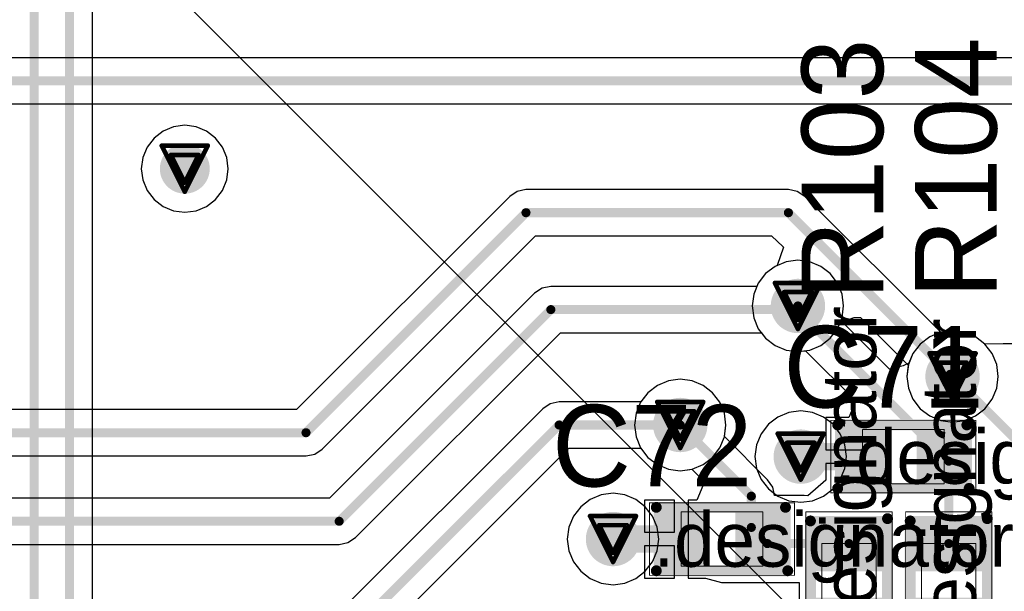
# Model space of a CAD drawing. Header units: millimetres. Extents: x 138 to 555, y 26 to 334.
# Tile 202 of 202: x 229.07 to 239.93, y 174.43 to 180.74. Entities that reach past the tile are written whole.
import ezdxf

# ---------------------------------------------------------------- set-up
doc = ezdxf.new("R2010")
doc.units = ezdxf.units.MM
for name, color, linetype in [('BottomLayer', 5, 'Continuous'), ('DrillDrawing', 1, 'Continuous'), ('Mechanical20', 56, 'Continuous'), ('Mechanical27', 56, 'Continuous'), ('MidLayer1', 16, 'Continuous'), ('MidLayer2', 76, 'Continuous'), ('MidLayer3', 90, 'Continuous'), ('MidLayer4', 156, 'Continuous'), ('MultiLayer', 9, 'Continuous'), ('TopLayer', 1, 'Continuous'), ('TopOverlay', 2, 'Continuous'), ('TopPaste', 8, 'Continuous'), ('TopSolder', 216, 'Continuous'), ('ViaHoleLayer', 16, 'Continuous')]:
    doc.layers.add(name, color=color, linetype=linetype)

# ---------------------------------------------------------------- blocks, each defined once
blk = doc.blocks.new('R0402_685')
at = {"layer": 'Mechanical20', "const_width": 0.01}
for points in [[(-0.8, 0.475), (-0.8, -0.475)], [(-0.8, 0.475), (0.8, 0.475)], [(0.8, 0.475), (0.8, -0.475)], [(-0.8, -0.475), (0.8, -0.475)]]:
    blk.add_lwpolyline(points, dxfattribs=at)
at = {"layer": 'Mechanical20', "const_width": 0.005}
for points in [[(-0.803, 0.475, 1), (-0.798, 0.475, 1)], [(-0.803, 0.475, 1), (-0.798, 0.475, 1)], [(0.798, 0.475, 1), (0.803, 0.475, 1)], [(0.798, 0.475, 1), (0.803, 0.475, 1)], [(-0.803, -0.475, 1), (-0.798, -0.475, 1)], [(-0.803, -0.475, 1), (-0.798, -0.475, 1)], [(0.798, -0.475, 1), (0.803, -0.475, 1)], [(0.798, -0.475, 1), (0.803, -0.475, 1)]]:
    blk.add_lwpolyline(points, format="xyb", close=True, dxfattribs=at)
at = {"layer": 'Mechanical27', "const_width": 0.01}
for points in [[(-0.45, 0.3), (-0.45, -0.3)], [(-0.45, 0.3), (0.45, 0.3)], [(0.45, 0.3), (0.45, -0.3)], [(-0.45, -0.3), (0.45, -0.3)]]:
    blk.add_lwpolyline(points, dxfattribs=at)
at = {"layer": 'Mechanical27', "const_width": 0.005}
for points in [[(-0.452, 0.3, 1), (-0.447, 0.3, 1)], [(-0.452, 0.3, 1), (-0.447, 0.3, 1)], [(0.447, 0.3, 1), (0.452, 0.3, 1)], [(0.447, 0.3, 1), (0.452, 0.3, 1)], [(-0.452, -0.3, 1), (-0.447, -0.3, 1)], [(-0.452, -0.3, 1), (-0.447, -0.3, 1)], [(0.447, -0.3, 1), (0.452, -0.3, 1)], [(0.447, -0.3, 1), (0.452, -0.3, 1)]]:
    blk.add_lwpolyline(points, format="xyb", close=True, dxfattribs=at)
at = {"layer": 'TopLayer'}
for points in [[(-0.195, -0.35), (-0.195, 0.35), (-0.705, -0.35), (-0.705, 0.35)], [(0.705, -0.35), (0.705, 0.35), (0.195, -0.35), (0.195, 0.35)]]:
    blk.add_solid(points, dxfattribs=at)
at = {"layer": 'TopOverlay', "const_width": 0.12}
for points in [[(-0.725, 0.425), (0.7, 0.425)], [(-0.725, -0.425), (0.725, -0.425)]]:
    blk.add_lwpolyline(points, dxfattribs=at)
at = {"layer": 'TopOverlay', "const_width": 0.06}
for points in [[(-0.755, 0.425, 1), (-0.695, 0.425, 1)], [(0.67, 0.425, 1), (0.73, 0.425, 1)], [(-0.755, -0.425, 1), (-0.695, -0.425, 1)], [(0.695, -0.425, 1), (0.755, -0.425, 1)]]:
    blk.add_lwpolyline(points, format="xyb", close=True, dxfattribs=at)
at = {"layer": 'TopPaste'}
for points in [[(-0.195, -0.35), (-0.195, 0.35), (-0.705, -0.35), (-0.705, 0.35)], [(0.705, -0.35), (0.705, 0.35), (0.195, -0.35), (0.195, 0.35)]]:
    blk.add_solid(points, dxfattribs=at)
at = {"layer": 'TopSolder'}
for points in [[(-0.145, -0.4), (-0.145, 0.4), (-0.755, -0.4), (-0.755, 0.4)], [(0.755, -0.4), (0.755, 0.4), (0.145, -0.4), (0.145, 0.4)]]:
    blk.add_solid(points, dxfattribs=at)
blk = doc.blocks.new('R0402_686')
at = {"layer": 'Mechanical20', "const_width": 0.01}
for points in [[(-0.8, 0.475), (-0.8, -0.475)], [(-0.8, 0.475), (0.8, 0.475)], [(0.8, 0.475), (0.8, -0.475)], [(-0.8, -0.475), (0.8, -0.475)]]:
    blk.add_lwpolyline(points, dxfattribs=at)
at = {"layer": 'Mechanical20', "const_width": 0.005}
for points in [[(-0.803, 0.475, 1), (-0.798, 0.475, 1)], [(-0.803, 0.475, 1), (-0.798, 0.475, 1)], [(0.798, 0.475, 1), (0.803, 0.475, 1)], [(0.798, 0.475, 1), (0.803, 0.475, 1)], [(-0.803, -0.475, 1), (-0.798, -0.475, 1)], [(-0.803, -0.475, 1), (-0.798, -0.475, 1)], [(0.798, -0.475, 1), (0.803, -0.475, 1)], [(0.798, -0.475, 1), (0.803, -0.475, 1)]]:
    blk.add_lwpolyline(points, format="xyb", close=True, dxfattribs=at)
at = {"layer": 'Mechanical27', "const_width": 0.01}
for points in [[(-0.45, 0.3), (-0.45, -0.3)], [(-0.45, 0.3), (0.45, 0.3)], [(0.45, 0.3), (0.45, -0.3)], [(-0.45, -0.3), (0.45, -0.3)]]:
    blk.add_lwpolyline(points, dxfattribs=at)
at = {"layer": 'Mechanical27', "const_width": 0.005}
for points in [[(-0.452, 0.3, 1), (-0.447, 0.3, 1)], [(-0.452, 0.3, 1), (-0.447, 0.3, 1)], [(0.447, 0.3, 1), (0.452, 0.3, 1)], [(0.447, 0.3, 1), (0.452, 0.3, 1)], [(-0.452, -0.3, 1), (-0.447, -0.3, 1)], [(-0.452, -0.3, 1), (-0.447, -0.3, 1)], [(0.447, -0.3, 1), (0.452, -0.3, 1)], [(0.447, -0.3, 1), (0.452, -0.3, 1)]]:
    blk.add_lwpolyline(points, format="xyb", close=True, dxfattribs=at)
at = {"layer": 'TopLayer'}
for points in [[(-0.195, -0.35), (-0.195, 0.35), (-0.705, -0.35), (-0.705, 0.35)], [(0.705, -0.35), (0.705, 0.35), (0.195, -0.35), (0.195, 0.35)]]:
    blk.add_solid(points, dxfattribs=at)
at = {"layer": 'TopOverlay', "const_width": 0.12}
for points in [[(-0.725, 0.425), (0.7, 0.425)], [(-0.725, -0.425), (0.725, -0.425)]]:
    blk.add_lwpolyline(points, dxfattribs=at)
at = {"layer": 'TopOverlay', "const_width": 0.06}
for points in [[(-0.755, 0.425, 1), (-0.695, 0.425, 1)], [(0.67, 0.425, 1), (0.73, 0.425, 1)], [(-0.755, -0.425, 1), (-0.695, -0.425, 1)], [(0.695, -0.425, 1), (0.755, -0.425, 1)]]:
    blk.add_lwpolyline(points, format="xyb", close=True, dxfattribs=at)
at = {"layer": 'TopPaste'}
for points in [[(-0.195, -0.35), (-0.195, 0.35), (-0.705, -0.35), (-0.705, 0.35)], [(0.705, -0.35), (0.705, 0.35), (0.195, -0.35), (0.195, 0.35)]]:
    blk.add_solid(points, dxfattribs=at)
at = {"layer": 'TopSolder'}
for points in [[(-0.145, -0.4), (-0.145, 0.4), (-0.755, -0.4), (-0.755, 0.4)], [(0.755, -0.4), (0.755, 0.4), (0.145, -0.4), (0.145, 0.4)]]:
    blk.add_solid(points, dxfattribs=at)
blk = doc.blocks.new('C0402_842')
at = {"layer": 'Mechanical20', "const_width": 0.01}
for points in [[(-0.8, 0.4), (0.8, 0.4)], [(-0.8, -0.4), (-0.8, 0.4)], [(0.8, -0.4), (0.8, 0.4)], [(-0.8, -0.4), (0.8, -0.4)]]:
    blk.add_lwpolyline(points, dxfattribs=at)
at = {"layer": 'Mechanical20', "const_width": 0.005}
for points in [[(-0.803, 0.4, 1), (-0.798, 0.4, 1)], [(-0.803, 0.4, 1), (-0.798, 0.4, 1)], [(0.798, 0.4, 1), (0.803, 0.4, 1)], [(0.798, 0.4, 1), (0.803, 0.4, 1)], [(-0.803, -0.4, 1), (-0.798, -0.4, 1)], [(-0.803, -0.4, 1), (-0.798, -0.4, 1)], [(0.798, -0.4, 1), (0.803, -0.4, 1)], [(0.798, -0.4, 1), (0.803, -0.4, 1)]]:
    blk.add_lwpolyline(points, format="xyb", close=True, dxfattribs=at)
at = {"layer": 'Mechanical27', "const_width": 0.01}
for points in [[(-0.45, 0.3), (0.45, 0.3)], [(-0.45, -0.3), (-0.45, 0.3)], [(0.45, -0.3), (0.45, 0.3)], [(-0.45, -0.3), (0.45, -0.3)]]:
    blk.add_lwpolyline(points, dxfattribs=at)
at = {"layer": 'Mechanical27', "const_width": 0.005}
for points in [[(-0.452, 0.3, 1), (-0.447, 0.3, 1)], [(-0.452, 0.3, 1), (-0.447, 0.3, 1)], [(0.447, 0.3, 1), (0.452, 0.3, 1)], [(0.447, 0.3, 1), (0.452, 0.3, 1)], [(-0.452, -0.3, 1), (-0.447, -0.3, 1)], [(-0.452, -0.3, 1), (-0.447, -0.3, 1)], [(0.447, -0.3, 1), (0.452, -0.3, 1)], [(0.447, -0.3, 1), (0.452, -0.3, 1)]]:
    blk.add_lwpolyline(points, format="xyb", close=True, dxfattribs=at)
at = {"layer": 'TopLayer'}
for points in [[(-0.195, -0.28), (-0.195, 0.28), (-0.705, -0.28), (-0.705, 0.28)], [(0.705, -0.28), (0.705, 0.28), (0.195, -0.28), (0.195, 0.28)]]:
    blk.add_solid(points, dxfattribs=at)
at = {"layer": 'TopOverlay', "const_width": 0.12}
for points in [[(-0.725, 0.35), (0.7, 0.35)], [(-0.725, -0.35), (0.725, -0.35)]]:
    blk.add_lwpolyline(points, dxfattribs=at)
at = {"layer": 'TopOverlay', "const_width": 0.06}
for points in [[(-0.755, 0.35, 1), (-0.695, 0.35, 1)], [(0.67, 0.35, 1), (0.73, 0.35, 1)], [(-0.755, -0.35, 1), (-0.695, -0.35, 1)], [(0.695, -0.35, 1), (0.755, -0.35, 1)]]:
    blk.add_lwpolyline(points, format="xyb", close=True, dxfattribs=at)
at = {"layer": 'TopPaste'}
for points in [[(-0.195, -0.28), (-0.195, 0.28), (-0.705, -0.28), (-0.705, 0.28)], [(0.705, -0.28), (0.705, 0.28), (0.195, -0.28), (0.195, 0.28)]]:
    blk.add_solid(points, dxfattribs=at)
at = {"layer": 'TopSolder'}
for points in [[(-0.145, -0.33), (-0.145, 0.33), (-0.755, -0.33), (-0.755, 0.33)], [(0.755, -0.33), (0.755, 0.33), (0.145, -0.33), (0.145, 0.33)]]:
    blk.add_solid(points, dxfattribs=at)
blk = doc.blocks.new('C0402_843')
at = {"layer": 'Mechanical20', "const_width": 0.01}
for points in [[(-0.8, 0.4), (0.8, 0.4)], [(-0.8, -0.4), (-0.8, 0.4)], [(0.8, -0.4), (0.8, 0.4)], [(-0.8, -0.4), (0.8, -0.4)]]:
    blk.add_lwpolyline(points, dxfattribs=at)
at = {"layer": 'Mechanical20', "const_width": 0.005}
for points in [[(-0.803, 0.4, 1), (-0.798, 0.4, 1)], [(-0.803, 0.4, 1), (-0.798, 0.4, 1)], [(0.798, 0.4, 1), (0.803, 0.4, 1)], [(0.798, 0.4, 1), (0.803, 0.4, 1)], [(-0.803, -0.4, 1), (-0.798, -0.4, 1)], [(-0.803, -0.4, 1), (-0.798, -0.4, 1)], [(0.798, -0.4, 1), (0.803, -0.4, 1)], [(0.798, -0.4, 1), (0.803, -0.4, 1)]]:
    blk.add_lwpolyline(points, format="xyb", close=True, dxfattribs=at)
at = {"layer": 'Mechanical27', "const_width": 0.01}
for points in [[(-0.45, 0.3), (0.45, 0.3)], [(-0.45, -0.3), (-0.45, 0.3)], [(0.45, -0.3), (0.45, 0.3)], [(-0.45, -0.3), (0.45, -0.3)]]:
    blk.add_lwpolyline(points, dxfattribs=at)
at = {"layer": 'Mechanical27', "const_width": 0.005}
for points in [[(-0.452, 0.3, 1), (-0.447, 0.3, 1)], [(-0.452, 0.3, 1), (-0.447, 0.3, 1)], [(0.447, 0.3, 1), (0.452, 0.3, 1)], [(0.447, 0.3, 1), (0.452, 0.3, 1)], [(-0.452, -0.3, 1), (-0.447, -0.3, 1)], [(-0.452, -0.3, 1), (-0.447, -0.3, 1)], [(0.447, -0.3, 1), (0.452, -0.3, 1)], [(0.447, -0.3, 1), (0.452, -0.3, 1)]]:
    blk.add_lwpolyline(points, format="xyb", close=True, dxfattribs=at)
at = {"layer": 'TopLayer'}
for points in [[(-0.195, -0.28), (-0.195, 0.28), (-0.705, -0.28), (-0.705, 0.28)], [(0.705, -0.28), (0.705, 0.28), (0.195, -0.28), (0.195, 0.28)]]:
    blk.add_solid(points, dxfattribs=at)
at = {"layer": 'TopOverlay', "const_width": 0.12}
for points in [[(-0.725, 0.35), (0.7, 0.35)], [(-0.725, -0.35), (0.725, -0.35)]]:
    blk.add_lwpolyline(points, dxfattribs=at)
at = {"layer": 'TopOverlay', "const_width": 0.06}
for points in [[(-0.755, 0.35, 1), (-0.695, 0.35, 1)], [(0.67, 0.35, 1), (0.73, 0.35, 1)], [(-0.755, -0.35, 1), (-0.695, -0.35, 1)], [(0.695, -0.35, 1), (0.755, -0.35, 1)]]:
    blk.add_lwpolyline(points, format="xyb", close=True, dxfattribs=at)
at = {"layer": 'TopPaste'}
for points in [[(-0.195, -0.28), (-0.195, 0.28), (-0.705, -0.28), (-0.705, 0.28)], [(0.705, -0.28), (0.705, 0.28), (0.195, -0.28), (0.195, 0.28)]]:
    blk.add_solid(points, dxfattribs=at)
at = {"layer": 'TopSolder'}
for points in [[(-0.145, -0.33), (-0.145, 0.33), (-0.755, -0.33), (-0.755, 0.33)], [(0.755, -0.33), (0.755, 0.33), (0.145, -0.33), (0.145, 0.33)]]:
    blk.add_solid(points, dxfattribs=at)

msp = doc.modelspace()

# ---------------------------------------------------------------- linework, layer by layer
at = {"layer": 'BottomLayer'}
for p, q in [((243.706, 180.317), (218.944, 180.317)), ((218.944, 179.807), (243.6, 179.807)), ((234.56, 178.842), (234.478, 178.787)), ((234.658, 178.862), (234.56, 178.842)), ((237.552, 178.862), (234.658, 178.862)), ((237.65, 178.842), (237.552, 178.862)), ((237.732, 178.787), (237.65, 178.842)), ((234.478, 178.787), (232.126, 176.435)), ((239.231, 177.288), (237.732, 178.787)), ((232.412, 176), (234.764, 178.352)), ((234.764, 178.352), (237.365, 178.352)), ((237.365, 178.352), (237.493, 178.232)), ((237.496, 178.228), (237.428, 178.025)), ((237.493, 178.232), (237.496, 178.228)), ((237.405, 178.015), (237.3, 177.935)), ((237.428, 178.025), (237.405, 178.015)), ((237.3, 177.935), (237.22, 177.831)), ((234.835, 177.773), (234.752, 177.718)), ((234.932, 177.793), (234.835, 177.773)), ((237.204, 177.793), (234.932, 177.793)), ((237.22, 177.831), (237.204, 177.793)), ((234.752, 177.718), (232.492, 175.458)), ((238.122, 177.394), (238.277, 177.451)), ((238.277, 177.451), (238.346, 177.452)), ((238.346, 177.452), (238.874, 176.924)), ((238.013, 177.222), (238.094, 177.326)), ((238.094, 177.326), (238.122, 177.394)), ((232.778, 175.023), (235.038, 177.283)), ((235.038, 177.283), (237.254, 177.283)), ((237.254, 177.283), (237.3, 177.222)), ((237.3, 177.222), (237.405, 177.142)), ((237.909, 177.142), (238.013, 177.222)), ((239.362, 177.306), (239.231, 177.288)), ((239.231, 177.288), (239.231, 177.288)), ((239.492, 177.288), (239.362, 177.306)), ((239.614, 177.238), (239.492, 177.288)), ((239.719, 177.158), (239.614, 177.238)), ((237.405, 177.142), (237.526, 177.091)), ((237.787, 177.091), (237.909, 177.142)), ((239.799, 177.053), (239.719, 177.158)), ((237.526, 177.091), (237.657, 177.074)), ((237.657, 177.074), (237.787, 177.091)), ((239.849, 176.932), (239.799, 177.053)), ((238.874, 176.924), (238.858, 176.801)), ((239.866, 176.801), (239.849, 176.932)), ((238.858, 176.801), (238.875, 176.671)), ((239.849, 176.671), (239.866, 176.801)), ((236.107, 176.702), (236.002, 176.621)), ((236.228, 176.752), (236.107, 176.702)), ((236.359, 176.769), (236.228, 176.752)), ((236.489, 176.752), (236.359, 176.769)), ((236.611, 176.702), (236.489, 176.752)), ((236.715, 176.621), (236.611, 176.702)), ((238.875, 176.671), (238.925, 176.549)), ((239.799, 176.549), (239.849, 176.671)), ((236.002, 176.621), (235.924, 176.52)), ((236.795, 176.517), (236.715, 176.621)), ((234.925, 176.5), (234.843, 176.445)), ((235.023, 176.52), (234.925, 176.5)), ((235.924, 176.52), (235.023, 176.52)), ((236.846, 176.395), (236.795, 176.517)), ((238.925, 176.549), (239.005, 176.445)), ((239.719, 176.445), (239.799, 176.549)), ((232.126, 176.435), (222.589, 176.435)), ((234.843, 176.445), (232.246, 173.849)), ((236.863, 176.265), (236.846, 176.395)), ((239.005, 176.445), (239.11, 176.365)), ((239.11, 176.365), (239.231, 176.314)), ((239.492, 176.314), (239.614, 176.365)), ((239.614, 176.365), (239.719, 176.445)), ((236.846, 176.134), (236.863, 176.265)), ((239.231, 176.314), (239.362, 176.297)), ((239.362, 176.297), (239.492, 176.314)), ((236.795, 176.013), (236.846, 176.134)), ((236.715, 175.908), (236.795, 176.013)), ((222.589, 175.925), (232.232, 175.925)), ((232.232, 175.925), (232.329, 175.945)), ((232.329, 175.945), (232.412, 176)), ((232.532, 173.414), (235.129, 176.01)), ((235.129, 176.01), (235.924, 176.01)), ((235.924, 176.01), (236.002, 175.908)), ((236.002, 175.908), (236.107, 175.828)), ((236.611, 175.828), (236.715, 175.908)), ((236.107, 175.828), (236.228, 175.778)), ((236.489, 175.778), (236.611, 175.828)), ((236.228, 175.778), (236.359, 175.76)), ((236.359, 175.76), (236.489, 175.778)), ((232.492, 175.458), (221.698, 175.458)), ((221.698, 174.948), (232.598, 174.948)), ((232.598, 174.948), (232.695, 174.968)), ((232.695, 174.968), (232.778, 175.023))]:
    msp.add_line(p, q, dxfattribs=at)
at = {"layer": 'BottomLayer', "const_width": 0.1}
for points in [[(218.51, 180.062), (243.706, 180.062)], [(232.232, 176.18), (234.658, 178.607)], [(234.658, 178.607), (237.552, 178.607)], [(237.552, 178.607), (239.335, 176.824)], [(232.598, 175.203), (234.932, 177.538)], [(234.932, 177.538), (237.621, 177.538)], [(237.621, 177.538), (237.651, 177.568)], [(222.155, 176.18), (232.232, 176.18)], [(232.352, 173.594), (235.023, 176.265)], [(235.023, 176.265), (236.359, 176.265)], [(221.264, 175.203), (232.598, 175.203)]]:
    msp.add_lwpolyline(points, dxfattribs=at)
at = {"layer": 'BottomLayer'}
for points, const_width in [([(230.758, 179.092, 1), (231.033, 179.092, 1)], 0.275), ([(234.633, 178.607, 1), (234.683, 178.607, 1)], 0.05), ([(234.633, 178.607, 1), (234.683, 178.607, 1)], 0.05), ([(237.527, 178.607, 1), (237.577, 178.607, 1)], 0.05), ([(237.527, 178.607, 1), (237.577, 178.607, 1)], 0.05), ([(237.507, 177.578, 1), (237.807, 177.578, 1)], 0.3), ([(234.907, 177.538, 1), (234.957, 177.538, 1)], 0.05), ([(234.907, 177.538, 1), (234.957, 177.538, 1)], 0.05), ([(237.596, 177.538, 1), (237.646, 177.538, 1)], 0.05), ([(237.596, 177.538, 1), (237.646, 177.538, 1)], 0.05), ([(237.626, 177.568, 1), (237.676, 177.568, 1)], 0.05), ([(239.212, 176.801, 1), (239.512, 176.801, 1)], 0.3), ([(239.31, 176.824, 1), (239.36, 176.824, 1)], 0.05), ([(236.209, 176.265, 1), (236.509, 176.265, 1)], 0.3), ([(232.207, 176.18, 1), (232.257, 176.18, 1)], 0.05), ([(232.207, 176.18, 1), (232.257, 176.18, 1)], 0.05), ([(234.998, 176.265, 1), (235.048, 176.265, 1)], 0.05), ([(234.998, 176.265, 1), (235.048, 176.265, 1)], 0.05), ([(236.334, 176.265, 1), (236.384, 176.265, 1)], 0.05), ([(237.538, 175.916, 1), (237.838, 175.916, 1)], 0.3), ([(232.573, 175.203, 1), (232.623, 175.203, 1)], 0.05), ([(232.573, 175.203, 1), (232.623, 175.203, 1)], 0.05), ([(235.468, 175.007, 1), (235.768, 175.007, 1)], 0.3)]:
    msp.add_lwpolyline(points, format="xyb", close=True, dxfattribs=dict(at, const_width=const_width))
at = {"layer": 'DrillDrawing', "const_width": 0.0508}
for points in [[(230.641, 179.346), (231.149, 179.346)], [(230.641, 179.346), (230.895, 178.838)], [(230.743, 179.244), (231.048, 179.244)], [(230.743, 179.244), (230.895, 178.939)], [(230.895, 178.838), (231.149, 179.346)], [(230.895, 178.939), (231.048, 179.244)], [(237.403, 177.832), (237.911, 177.832)], [(237.403, 177.832), (237.657, 177.324)], [(237.657, 177.324), (237.911, 177.832)], [(237.504, 177.731), (237.809, 177.731)], [(237.504, 177.731), (237.657, 177.426)], [(237.657, 177.426), (237.809, 177.731)], [(239.108, 177.055), (239.616, 177.055)], [(239.108, 177.055), (239.362, 176.547)], [(239.362, 176.547), (239.616, 177.055)], [(239.21, 176.954), (239.514, 176.954)], [(239.21, 176.954), (239.362, 176.649)], [(239.362, 176.649), (239.514, 176.954)], [(236.105, 176.519), (236.613, 176.519)], [(236.105, 176.519), (236.359, 176.011)], [(236.359, 176.011), (236.613, 176.519)], [(236.206, 176.417), (236.511, 176.417)], [(236.206, 176.417), (236.359, 176.112)], [(236.359, 176.112), (236.511, 176.417)], [(237.434, 176.17), (237.942, 176.17)], [(237.434, 176.17), (237.688, 175.662)], [(237.688, 175.662), (237.942, 176.17)], [(237.535, 176.069), (237.84, 176.069)], [(237.535, 176.069), (237.688, 175.764)], [(237.688, 175.764), (237.84, 176.069)], [(235.364, 175.261), (235.872, 175.261)], [(235.364, 175.261), (235.618, 174.753)], [(235.618, 174.753), (235.872, 175.261)], [(235.465, 175.16), (235.77, 175.16)], [(235.465, 175.16), (235.618, 174.855)], [(235.618, 174.855), (235.77, 175.16)]]:
    msp.add_lwpolyline(points, dxfattribs=at)
at = {"layer": 'DrillDrawing', "const_width": 0.0254}
for points in [[(230.628, 179.346, 1), (230.654, 179.346, 1)], [(230.628, 179.346, 1), (230.654, 179.346, 1)], [(230.73, 179.244, 1), (230.755, 179.244, 1)], [(230.73, 179.244, 1), (230.755, 179.244, 1)], [(231.035, 179.244, 1), (231.06, 179.244, 1)], [(231.035, 179.244, 1), (231.06, 179.244, 1)], [(231.136, 179.346, 1), (231.162, 179.346, 1)], [(231.136, 179.346, 1), (231.162, 179.346, 1)], [(230.882, 178.939, 1), (230.908, 178.939, 1)], [(230.882, 178.939, 1), (230.908, 178.939, 1)], [(230.882, 178.838, 1), (230.908, 178.838, 1)], [(230.882, 178.838, 1), (230.908, 178.838, 1)], [(237.39, 177.832, 1), (237.416, 177.832, 1)], [(237.39, 177.832, 1), (237.416, 177.832, 1)], [(237.898, 177.832, 1), (237.924, 177.832, 1)], [(237.898, 177.832, 1), (237.924, 177.832, 1)], [(237.492, 177.731, 1), (237.517, 177.731, 1)], [(237.492, 177.731, 1), (237.517, 177.731, 1)], [(237.797, 177.731, 1), (237.822, 177.731, 1)], [(237.797, 177.731, 1), (237.822, 177.731, 1)], [(237.644, 177.426, 1), (237.67, 177.426, 1)], [(237.644, 177.426, 1), (237.67, 177.426, 1)], [(237.644, 177.324, 1), (237.67, 177.324, 1)], [(237.644, 177.324, 1), (237.67, 177.324, 1)], [(239.095, 177.055, 1), (239.121, 177.055, 1)], [(239.095, 177.055, 1), (239.121, 177.055, 1)], [(239.603, 177.055, 1), (239.629, 177.055, 1)], [(239.603, 177.055, 1), (239.629, 177.055, 1)], [(239.197, 176.954, 1), (239.222, 176.954, 1)], [(239.197, 176.954, 1), (239.222, 176.954, 1)], [(239.502, 176.954, 1), (239.527, 176.954, 1)], [(239.502, 176.954, 1), (239.527, 176.954, 1)], [(239.349, 176.649, 1), (239.375, 176.649, 1)], [(239.349, 176.649, 1), (239.375, 176.649, 1)], [(239.349, 176.547, 1), (239.375, 176.547, 1)], [(239.349, 176.547, 1), (239.375, 176.547, 1)], [(236.092, 176.519, 1), (236.117, 176.519, 1)], [(236.092, 176.519, 1), (236.117, 176.519, 1)], [(236.6, 176.519, 1), (236.625, 176.519, 1)], [(236.6, 176.519, 1), (236.625, 176.519, 1)], [(236.194, 176.417, 1), (236.219, 176.417, 1)], [(236.194, 176.417, 1), (236.219, 176.417, 1)], [(236.498, 176.417, 1), (236.524, 176.417, 1)], [(236.498, 176.417, 1), (236.524, 176.417, 1)], [(236.346, 176.112, 1), (236.371, 176.112, 1)], [(236.346, 176.112, 1), (236.371, 176.112, 1)], [(237.421, 176.17, 1), (237.446, 176.17, 1)], [(237.421, 176.17, 1), (237.446, 176.17, 1)], [(237.929, 176.17, 1), (237.954, 176.17, 1)], [(237.929, 176.17, 1), (237.954, 176.17, 1)], [(236.346, 176.011, 1), (236.371, 176.011, 1)], [(236.346, 176.011, 1), (236.371, 176.011, 1)], [(237.523, 176.069, 1), (237.548, 176.069, 1)], [(237.523, 176.069, 1), (237.548, 176.069, 1)], [(237.827, 176.069, 1), (237.853, 176.069, 1)], [(237.827, 176.069, 1), (237.853, 176.069, 1)], [(237.675, 175.764, 1), (237.7, 175.764, 1)], [(237.675, 175.764, 1), (237.7, 175.764, 1)], [(237.675, 175.662, 1), (237.7, 175.662, 1)], [(237.675, 175.662, 1), (237.7, 175.662, 1)], [(235.351, 175.261, 1), (235.376, 175.261, 1)], [(235.351, 175.261, 1), (235.376, 175.261, 1)], [(235.859, 175.261, 1), (235.884, 175.261, 1)], [(235.859, 175.261, 1), (235.884, 175.261, 1)], [(235.453, 175.16, 1), (235.478, 175.16, 1)], [(235.453, 175.16, 1), (235.478, 175.16, 1)], [(235.757, 175.16, 1), (235.783, 175.16, 1)], [(235.757, 175.16, 1), (235.783, 175.16, 1)], [(235.605, 174.855, 1), (235.63, 174.855, 1)], [(235.605, 174.855, 1), (235.63, 174.855, 1)], [(235.605, 174.753, 1), (235.63, 174.753, 1)], [(235.605, 174.753, 1), (235.63, 174.753, 1)]]:
    msp.add_lwpolyline(points, format="xyb", close=True, dxfattribs=at)
at = {"layer": 'MidLayer1'}
for p, q in [((222.368, 189.456), (240.977, 170.847)), ((230.656, 179.506), (230.556, 179.43)), ((230.771, 179.554), (230.656, 179.506)), ((230.895, 179.571), (230.771, 179.554)), ((231.019, 179.554), (230.895, 179.571)), ((231.135, 179.506), (231.019, 179.554)), ((231.234, 179.43), (231.135, 179.506)), ((230.556, 179.43), (230.48, 179.331)), ((231.31, 179.331), (231.234, 179.43)), ((230.48, 179.331), (230.432, 179.216)), ((231.358, 179.216), (231.31, 179.331)), ((230.432, 179.216), (230.416, 179.092)), ((231.374, 179.092), (231.358, 179.216)), ((230.416, 179.092), (230.432, 178.968)), ((231.358, 178.968), (231.374, 179.092)), ((230.432, 178.968), (230.48, 178.852)), ((231.31, 178.852), (231.358, 178.968)), ((230.48, 178.852), (230.556, 178.753)), ((231.234, 178.753), (231.31, 178.852)), ((230.556, 178.753), (230.656, 178.677)), ((231.135, 178.677), (231.234, 178.753)), ((230.656, 178.677), (230.771, 178.629)), ((230.771, 178.629), (230.895, 178.612)), ((230.895, 178.612), (231.019, 178.629)), ((231.019, 178.629), (231.135, 178.677)), ((235.487, 175.495), (235.366, 175.444)), ((235.618, 175.512), (235.487, 175.495)), ((235.748, 175.495), (235.618, 175.512)), ((235.87, 175.444), (235.748, 175.495)), ((235.261, 175.364), (235.181, 175.26)), ((235.366, 175.444), (235.261, 175.364)), ((235.974, 175.364), (235.87, 175.444)), ((236.054, 175.26), (235.974, 175.364)), ((235.181, 175.26), (235.131, 175.138)), ((236.105, 175.138), (236.054, 175.26)), ((235.131, 175.138), (235.113, 175.007)), ((236.122, 175.007), (236.105, 175.138)), ((235.113, 175.007), (235.131, 174.877)), ((236.105, 174.877), (236.122, 175.007)), ((235.131, 174.877), (235.181, 174.755)), ((236.054, 174.755), (236.105, 174.877)), ((235.181, 174.755), (235.261, 174.651)), ((235.974, 174.651), (236.054, 174.755)), ((235.261, 174.651), (235.366, 174.571)), ((235.87, 174.571), (235.974, 174.651)), ((235.366, 174.571), (235.487, 174.52)), ((235.487, 174.52), (235.618, 174.503)), ((235.618, 174.503), (235.748, 174.52)), ((235.748, 174.52), (235.87, 174.571))]:
    msp.add_line(p, q, dxfattribs=at)
for points, const_width in [([(230.758, 179.092, 1), (231.033, 179.092, 1)], 0.275), ([(237.507, 177.578, 1), (237.807, 177.578, 1)], 0.3), ([(239.212, 176.801, 1), (239.512, 176.801, 1)], 0.3), ([(236.209, 176.265, 1), (236.509, 176.265, 1)], 0.3), ([(237.538, 175.916, 1), (237.838, 175.916, 1)], 0.3), ([(235.468, 175.007, 1), (235.768, 175.007, 1)], 0.3)]:
    msp.add_lwpolyline(points, format="xyb", close=True, dxfattribs=dict(at, const_width=const_width))
at = {"layer": 'MidLayer2'}
for p, q in [((237.657, 178.083), (237.526, 178.066)), ((237.787, 178.066), (237.657, 178.083)), ((237.405, 178.015), (237.3, 177.935)), ((237.526, 178.066), (237.405, 178.015)), ((237.909, 178.015), (237.787, 178.066)), ((238.013, 177.935), (237.909, 178.015)), ((237.3, 177.935), (237.22, 177.831)), ((238.094, 177.831), (238.013, 177.935)), ((237.22, 177.831), (237.17, 177.709)), ((238.144, 177.709), (238.094, 177.831)), ((237.17, 177.709), (237.153, 177.578)), ((238.161, 177.578), (238.144, 177.709)), ((237.153, 177.578), (237.17, 177.448)), ((238.144, 177.448), (238.161, 177.578)), ((237.17, 177.448), (237.22, 177.326)), ((238.094, 177.326), (238.144, 177.448)), ((237.22, 177.326), (237.3, 177.222)), ((238.013, 177.222), (238.094, 177.326)), ((237.3, 177.222), (237.405, 177.142)), ((237.909, 177.142), (238.013, 177.222)), ((239.11, 177.238), (239.005, 177.158)), ((239.231, 177.288), (239.11, 177.238)), ((239.362, 177.306), (239.231, 177.288)), ((239.492, 177.288), (239.362, 177.306)), ((239.614, 177.238), (239.492, 177.288)), ((239.719, 177.158), (239.614, 177.238)), ((237.405, 177.142), (237.526, 177.091)), ((237.787, 177.091), (237.909, 177.142)), ((239.005, 177.158), (238.925, 177.053)), ((239.799, 177.053), (239.719, 177.158)), ((237.526, 177.091), (237.657, 177.074)), ((237.657, 177.074), (237.787, 177.091)), ((238.925, 177.053), (238.875, 176.932)), ((239.849, 176.932), (239.799, 177.053)), ((238.875, 176.932), (238.858, 176.801)), ((239.866, 176.801), (239.849, 176.932)), ((238.858, 176.801), (238.875, 176.671)), ((239.849, 176.671), (239.866, 176.801)), ((236.107, 176.702), (236.002, 176.621)), ((236.228, 176.752), (236.107, 176.702)), ((236.359, 176.769), (236.228, 176.752)), ((236.489, 176.752), (236.359, 176.769)), ((236.611, 176.702), (236.489, 176.752)), ((236.715, 176.621), (236.611, 176.702)), ((238.875, 176.671), (238.925, 176.549)), ((239.799, 176.549), (239.849, 176.671)), ((236.002, 176.621), (235.922, 176.517)), ((236.795, 176.517), (236.715, 176.621)), ((235.922, 176.517), (235.872, 176.395)), ((236.846, 176.395), (236.795, 176.517)), ((238.925, 176.549), (239.005, 176.445)), ((239.719, 176.445), (239.799, 176.549)), ((235.872, 176.395), (235.854, 176.265)), ((236.863, 176.265), (236.846, 176.395)), ((239.005, 176.445), (239.11, 176.365)), ((239.11, 176.365), (239.231, 176.314)), ((239.492, 176.314), (239.614, 176.365)), ((239.614, 176.365), (239.719, 176.445)), ((235.854, 176.265), (235.872, 176.134)), ((236.846, 176.134), (236.863, 176.265)), ((239.231, 176.314), (239.362, 176.297)), ((239.362, 176.297), (239.492, 176.314)), ((235.872, 176.134), (235.922, 176.013)), ((236.795, 176.013), (236.846, 176.134)), ((235.922, 176.013), (236.002, 175.908)), ((236.715, 175.908), (236.795, 176.013)), ((236.002, 175.908), (236.107, 175.828)), ((236.611, 175.828), (236.715, 175.908)), ((236.107, 175.828), (236.228, 175.778)), ((236.489, 175.778), (236.611, 175.828)), ((236.228, 175.778), (236.359, 175.76)), ((236.359, 175.76), (236.489, 175.778))]:
    msp.add_line(p, q, dxfattribs=at)
for points, const_width in [([(230.758, 179.092, 1), (231.033, 179.092, 1)], 0.275), ([(237.507, 177.578, 1), (237.807, 177.578, 1)], 0.3), ([(239.212, 176.801, 1), (239.512, 176.801, 1)], 0.3), ([(236.209, 176.265, 1), (236.509, 176.265, 1)], 0.3), ([(237.538, 175.916, 1), (237.838, 175.916, 1)], 0.3), ([(235.468, 175.007, 1), (235.768, 175.007, 1)], 0.3)]:
    msp.add_lwpolyline(points, format="xyb", close=True, dxfattribs=dict(at, const_width=const_width))
at = {"layer": 'MidLayer3'}
for p, q in [((237.657, 178.083), (237.526, 178.066)), ((237.787, 178.066), (237.657, 178.083)), ((237.405, 178.015), (237.3, 177.935)), ((237.526, 178.066), (237.405, 178.015)), ((237.909, 178.015), (237.787, 178.066)), ((238.013, 177.935), (237.909, 178.015)), ((237.3, 177.935), (237.22, 177.831)), ((238.094, 177.831), (238.013, 177.935)), ((237.22, 177.831), (237.17, 177.709)), ((238.144, 177.709), (238.094, 177.831)), ((237.17, 177.709), (237.153, 177.578)), ((238.161, 177.578), (238.144, 177.709)), ((237.153, 177.578), (237.17, 177.448)), ((238.144, 177.448), (238.161, 177.578)), ((237.17, 177.448), (237.22, 177.326)), ((238.094, 177.326), (238.144, 177.448)), ((237.22, 177.326), (237.3, 177.222)), ((238.013, 177.222), (238.094, 177.326)), ((237.3, 177.222), (237.405, 177.142)), ((237.909, 177.142), (238.013, 177.222)), ((239.11, 177.238), (239.005, 177.158)), ((239.231, 177.288), (239.11, 177.238)), ((239.362, 177.306), (239.231, 177.288)), ((239.492, 177.288), (239.362, 177.306)), ((239.614, 177.238), (239.492, 177.288)), ((239.719, 177.158), (239.614, 177.238)), ((237.405, 177.142), (237.526, 177.091)), ((237.787, 177.091), (237.909, 177.142)), ((239.005, 177.158), (238.925, 177.053)), ((239.799, 177.053), (239.719, 177.158)), ((237.526, 177.091), (237.657, 177.074)), ((237.657, 177.074), (237.787, 177.091)), ((238.925, 177.053), (238.875, 176.932)), ((239.849, 176.932), (239.799, 177.053)), ((238.875, 176.932), (238.858, 176.801)), ((239.866, 176.801), (239.849, 176.932)), ((238.858, 176.801), (238.875, 176.671)), ((239.849, 176.671), (239.866, 176.801)), ((236.107, 176.702), (236.002, 176.621)), ((236.228, 176.752), (236.107, 176.702)), ((236.359, 176.769), (236.228, 176.752)), ((236.489, 176.752), (236.359, 176.769)), ((236.611, 176.702), (236.489, 176.752)), ((236.715, 176.621), (236.611, 176.702)), ((238.875, 176.671), (238.925, 176.549)), ((239.799, 176.549), (239.849, 176.671)), ((236.002, 176.621), (235.922, 176.517)), ((236.795, 176.517), (236.715, 176.621)), ((235.922, 176.517), (235.872, 176.395)), ((236.846, 176.395), (236.795, 176.517)), ((238.925, 176.549), (239.005, 176.445)), ((239.719, 176.445), (239.799, 176.549)), ((235.872, 176.395), (235.854, 176.265)), ((236.863, 176.265), (236.846, 176.395)), ((239.005, 176.445), (239.11, 176.365)), ((239.11, 176.365), (239.231, 176.314)), ((239.492, 176.314), (239.614, 176.365)), ((239.614, 176.365), (239.719, 176.445)), ((235.854, 176.265), (235.872, 176.134)), ((236.846, 176.134), (236.863, 176.265)), ((239.231, 176.314), (239.362, 176.297)), ((239.362, 176.297), (239.492, 176.314)), ((235.872, 176.134), (235.922, 176.013)), ((236.795, 176.013), (236.846, 176.134)), ((235.922, 176.013), (236.002, 175.908)), ((236.715, 175.908), (236.795, 176.013)), ((236.002, 175.908), (236.107, 175.828)), ((236.611, 175.828), (236.715, 175.908)), ((236.107, 175.828), (236.228, 175.778)), ((236.489, 175.778), (236.611, 175.828)), ((236.228, 175.778), (236.359, 175.76)), ((236.359, 175.76), (236.489, 175.778))]:
    msp.add_line(p, q, dxfattribs=at)
for points, const_width in [([(230.758, 179.092, 1), (231.033, 179.092, 1)], 0.275), ([(237.507, 177.578, 1), (237.807, 177.578, 1)], 0.3), ([(239.212, 176.801, 1), (239.512, 176.801, 1)], 0.3), ([(236.209, 176.265, 1), (236.509, 176.265, 1)], 0.3), ([(237.538, 175.916, 1), (237.838, 175.916, 1)], 0.3), ([(235.468, 175.007, 1), (235.768, 175.007, 1)], 0.3)]:
    msp.add_lwpolyline(points, format="xyb", close=True, dxfattribs=dict(at, const_width=const_width))
at = {"layer": 'MidLayer4'}
for p, q in [((230.656, 179.506), (230.556, 179.43)), ((230.771, 179.554), (230.656, 179.506)), ((230.895, 179.571), (230.771, 179.554)), ((231.019, 179.554), (230.895, 179.571)), ((231.135, 179.506), (231.019, 179.554)), ((231.234, 179.43), (231.135, 179.506)), ((230.556, 179.43), (230.48, 179.331)), ((231.31, 179.331), (231.234, 179.43)), ((230.48, 179.331), (230.432, 179.216)), ((231.358, 179.216), (231.31, 179.331)), ((230.432, 179.216), (230.416, 179.092)), ((231.374, 179.092), (231.358, 179.216)), ((230.416, 179.092), (230.432, 178.968)), ((231.358, 178.968), (231.374, 179.092)), ((230.432, 178.968), (230.48, 178.852)), ((231.31, 178.852), (231.358, 178.968)), ((230.48, 178.852), (230.556, 178.753)), ((231.234, 178.753), (231.31, 178.852)), ((230.556, 178.753), (230.656, 178.677)), ((231.135, 178.677), (231.234, 178.753)), ((230.656, 178.677), (230.771, 178.629)), ((230.771, 178.629), (230.895, 178.612)), ((230.895, 178.612), (231.019, 178.629)), ((231.019, 178.629), (231.135, 178.677)), ((237.657, 178.083), (237.526, 178.066)), ((237.787, 178.066), (237.657, 178.083)), ((237.405, 178.015), (237.3, 177.935)), ((237.526, 178.066), (237.405, 178.015)), ((237.909, 178.015), (237.787, 178.066)), ((238.013, 177.935), (237.909, 178.015)), ((237.3, 177.935), (237.22, 177.831)), ((238.094, 177.831), (238.013, 177.935)), ((237.22, 177.831), (237.17, 177.709)), ((238.144, 177.709), (238.094, 177.831)), ((237.17, 177.709), (237.153, 177.578)), ((238.161, 177.578), (238.144, 177.709)), ((237.153, 177.578), (237.17, 177.448)), ((238.144, 177.448), (238.161, 177.578)), ((237.17, 177.448), (237.22, 177.326)), ((238.094, 177.326), (238.144, 177.448)), ((237.22, 177.326), (237.3, 177.222)), ((238.013, 177.222), (238.094, 177.326)), ((237.3, 177.222), (237.405, 177.142)), ((237.909, 177.142), (238.013, 177.222)), ((239.11, 177.238), (239.005, 177.158)), ((239.231, 177.288), (239.11, 177.238)), ((239.362, 177.306), (239.231, 177.288)), ((239.492, 177.288), (239.362, 177.306)), ((239.614, 177.238), (239.492, 177.288)), ((239.719, 177.158), (239.614, 177.238)), ((237.405, 177.142), (237.526, 177.091)), ((237.787, 177.091), (237.909, 177.142)), ((239.005, 177.158), (238.925, 177.053)), ((239.799, 177.053), (239.719, 177.158)), ((237.526, 177.091), (237.657, 177.074)), ((237.657, 177.074), (237.787, 177.091)), ((238.925, 177.053), (238.875, 176.932)), ((239.849, 176.932), (239.799, 177.053)), ((238.875, 176.932), (238.858, 176.801)), ((239.866, 176.801), (239.849, 176.932)), ((238.858, 176.801), (238.875, 176.671)), ((239.849, 176.671), (239.866, 176.801)), ((236.107, 176.702), (236.002, 176.621)), ((236.228, 176.752), (236.107, 176.702)), ((236.359, 176.769), (236.228, 176.752)), ((236.489, 176.752), (236.359, 176.769)), ((236.611, 176.702), (236.489, 176.752)), ((236.715, 176.621), (236.611, 176.702)), ((238.875, 176.671), (238.925, 176.549)), ((239.799, 176.549), (239.849, 176.671)), ((236.002, 176.621), (235.922, 176.517)), ((236.795, 176.517), (236.715, 176.621)), ((235.922, 176.517), (235.872, 176.395)), ((236.846, 176.395), (236.795, 176.517)), ((238.925, 176.549), (239.005, 176.445)), ((239.719, 176.445), (239.799, 176.549)), ((235.872, 176.395), (235.854, 176.265)), ((236.863, 176.265), (236.846, 176.395)), ((237.436, 176.353), (237.331, 176.273)), ((237.557, 176.403), (237.436, 176.353)), ((237.688, 176.421), (237.557, 176.403)), ((237.818, 176.403), (237.688, 176.421)), ((237.94, 176.353), (237.818, 176.403)), ((238.044, 176.273), (237.94, 176.353)), ((239.005, 176.445), (239.11, 176.365)), ((239.11, 176.365), (239.231, 176.314)), ((239.492, 176.314), (239.614, 176.365)), ((239.614, 176.365), (239.719, 176.445)), ((235.854, 176.265), (235.872, 176.134)), ((236.846, 176.134), (236.863, 176.265)), ((237.331, 176.273), (237.251, 176.168)), ((238.124, 176.168), (238.044, 176.273)), ((239.231, 176.314), (239.362, 176.297)), ((239.362, 176.297), (239.492, 176.314)), ((235.872, 176.134), (235.922, 176.013)), ((236.795, 176.013), (236.846, 176.134)), ((237.251, 176.168), (237.201, 176.047)), ((238.175, 176.047), (238.124, 176.168)), ((235.922, 176.013), (236.002, 175.908)), ((236.715, 175.908), (236.795, 176.013)), ((237.201, 176.047), (237.183, 175.916)), ((238.192, 175.916), (238.175, 176.047)), ((236.002, 175.908), (236.107, 175.828)), ((236.611, 175.828), (236.715, 175.908)), ((237.183, 175.916), (237.201, 175.786)), ((238.175, 175.786), (238.192, 175.916)), ((236.107, 175.828), (236.228, 175.778)), ((236.489, 175.778), (236.611, 175.828)), ((236.228, 175.778), (236.359, 175.76)), ((236.359, 175.76), (236.489, 175.778)), ((237.201, 175.786), (237.251, 175.664)), ((238.124, 175.664), (238.175, 175.786)), ((237.251, 175.664), (237.331, 175.56)), ((238.044, 175.56), (238.124, 175.664)), ((235.487, 175.495), (235.366, 175.444)), ((235.618, 175.512), (235.487, 175.495)), ((235.748, 175.495), (235.618, 175.512)), ((235.87, 175.444), (235.748, 175.495)), ((237.331, 175.56), (237.436, 175.48)), ((237.436, 175.48), (237.557, 175.429)), ((237.818, 175.429), (237.94, 175.48)), ((237.94, 175.48), (238.044, 175.56)), ((235.261, 175.364), (235.181, 175.26)), ((235.366, 175.444), (235.261, 175.364)), ((235.974, 175.364), (235.87, 175.444)), ((236.054, 175.26), (235.974, 175.364)), ((237.557, 175.429), (237.688, 175.412)), ((237.688, 175.412), (237.818, 175.429)), ((235.181, 175.26), (235.131, 175.138)), ((236.105, 175.138), (236.054, 175.26)), ((235.131, 175.138), (235.113, 175.007)), ((236.122, 175.007), (236.105, 175.138)), ((235.113, 175.007), (235.131, 174.877)), ((236.105, 174.877), (236.122, 175.007)), ((235.131, 174.877), (235.181, 174.755)), ((236.054, 174.755), (236.105, 174.877)), ((235.181, 174.755), (235.261, 174.651)), ((235.974, 174.651), (236.054, 174.755)), ((235.261, 174.651), (235.366, 174.571)), ((235.87, 174.571), (235.974, 174.651)), ((235.366, 174.571), (235.487, 174.52)), ((235.487, 174.52), (235.618, 174.503)), ((235.618, 174.503), (235.748, 174.52)), ((235.748, 174.52), (235.87, 174.571))]:
    msp.add_line(p, q, dxfattribs=at)
for points, const_width in [([(230.758, 179.092, 1), (231.033, 179.092, 1)], 0.275), ([(237.507, 177.578, 1), (237.807, 177.578, 1)], 0.3), ([(239.212, 176.801, 1), (239.512, 176.801, 1)], 0.3), ([(236.209, 176.265, 1), (236.509, 176.265, 1)], 0.3), ([(237.538, 175.916, 1), (237.838, 175.916, 1)], 0.3), ([(235.468, 175.007, 1), (235.768, 175.007, 1)], 0.3)]:
    msp.add_lwpolyline(points, format="xyb", close=True, dxfattribs=dict(at, const_width=const_width))
at = {"layer": 'MultiLayer'}
for points, const_width in [([(230.758, 179.092, 1), (231.033, 179.092, 1)], 0.275), ([(237.507, 177.578, 1), (237.807, 177.578, 1)], 0.3), ([(239.212, 176.801, 1), (239.512, 176.801, 1)], 0.3), ([(236.209, 176.265, 1), (236.509, 176.265, 1)], 0.3), ([(237.538, 175.916, 1), (237.838, 175.916, 1)], 0.3), ([(235.468, 175.007, 1), (235.768, 175.007, 1)], 0.3)]:
    msp.add_lwpolyline(points, format="xyb", close=True, dxfattribs=dict(at, const_width=const_width))
at = {"layer": 'TopLayer'}
for p, q in [((229.879, 156.281), (229.879, 192.614)), ((237.657, 178.083), (237.526, 178.066)), ((237.787, 178.066), (237.657, 178.083)), ((237.405, 178.015), (237.3, 177.935)), ((237.526, 178.066), (237.405, 178.015)), ((237.909, 178.015), (237.787, 178.066)), ((238.013, 177.935), (237.909, 178.015)), ((237.3, 177.935), (237.22, 177.831)), ((238.094, 177.831), (238.013, 177.935)), ((237.22, 177.831), (237.17, 177.709)), ((238.144, 177.709), (238.094, 177.831)), ((237.17, 177.709), (237.153, 177.578)), ((238.161, 177.578), (238.144, 177.709)), ((237.153, 177.578), (237.17, 177.448)), ((238.144, 177.448), (238.161, 177.578)), ((237.17, 177.448), (237.22, 177.326)), ((238.131, 177.416), (238.144, 177.448)), ((237.22, 177.326), (237.3, 177.222)), ((238.666, 176.88), (238.131, 177.416)), ((237.3, 177.222), (237.405, 177.142)), ((239.11, 177.238), (239.005, 177.158)), ((239.231, 177.288), (239.11, 177.238)), ((239.362, 177.306), (239.231, 177.288)), ((239.492, 177.288), (239.362, 177.306)), ((239.614, 177.238), (239.492, 177.288)), ((239.719, 177.158), (239.614, 177.238)), ((237.405, 177.142), (237.526, 177.091)), ((239.005, 177.158), (238.925, 177.053)), ((239.72, 177.155), (239.719, 177.158)), ((239.92, 177.162), (239.72, 177.155)), ((240.345, 177.162), (239.92, 177.162)), ((239.92, 177.162), (239.92, 177.162)), ((237.526, 177.091), (237.657, 177.074)), ((237.657, 177.074), (237.741, 177.085)), ((237.741, 177.085), (238.295, 176.531)), ((238.925, 177.053), (238.881, 176.948)), ((238.818, 176.918), (238.666, 176.88)), ((238.881, 176.948), (238.818, 176.918)), ((236.107, 176.702), (236.002, 176.621)), ((236.228, 176.752), (236.107, 176.702)), ((236.359, 176.769), (236.228, 176.752)), ((236.489, 176.752), (236.359, 176.769)), ((236.611, 176.702), (236.489, 176.752)), ((236.715, 176.621), (236.611, 176.702)), ((236.002, 176.621), (235.922, 176.517)), ((236.795, 176.517), (236.715, 176.621)), ((235.922, 176.517), (235.872, 176.395)), ((236.846, 176.395), (236.795, 176.517)), ((238.295, 176.531), (238.218, 176.346)), ((235.872, 176.395), (235.854, 176.265)), ((236.863, 176.265), (236.846, 176.395)), ((238.218, 176.346), (237.965, 176.346)), ((237.965, 176.346), (237.965, 175.991)), ((235.854, 176.265), (235.872, 176.134)), ((236.846, 176.138), (236.863, 176.265)), ((235.872, 176.134), (235.922, 176.013)), ((237.323, 175.661), (236.846, 176.138)), ((235.922, 176.013), (236.002, 175.908)), ((236.002, 175.908), (236.107, 175.828)), ((237.965, 175.991), (238.37, 175.991)), ((238.37, 175.991), (238.37, 175.841)), ((236.107, 175.828), (236.228, 175.778)), ((238.37, 175.841), (237.965, 175.841)), ((237.965, 175.841), (237.965, 175.657)), ((236.228, 175.778), (236.359, 175.76)), ((236.359, 175.76), (236.486, 175.777)), ((236.486, 175.777), (236.626, 175.637)), ((236.626, 175.637), (236.543, 175.437)), ((237.379, 175.578), (237.323, 175.661)), ((237.397, 175.487), (237.379, 175.578)), ((237.965, 175.657), (237.766, 175.484)), ((237.725, 175.487), (237.397, 175.487)), ((237.766, 175.484), (237.725, 175.487)), ((237.725, 175.487), (237.725, 175.487)), ((236.295, 175.437), (235.965, 175.437)), ((235.965, 175.437), (235.965, 175.082)), ((236.295, 175.082), (236.295, 175.437)), ((236.543, 175.437), (236.445, 175.437)), ((236.445, 175.437), (236.445, 175.007)), ((235.965, 175.082), (236.295, 175.082)), ((236.295, 174.932), (235.965, 174.932)), ((235.965, 174.932), (235.965, 174.577)), ((236.295, 174.577), (236.295, 174.932)), ((236.445, 175.007), (236.445, 174.577)), ((235.965, 174.577), (236.295, 174.577)), ((236.445, 174.577), (236.636, 174.577)), ((236.636, 174.577), (236.815, 174.527)), ((236.815, 174.527), (236.955, 174.527)), ((236.955, 174.527), (237.67, 174.527)), ((237.67, 174.527), (237.67, 173.607))]:
    msp.add_line(p, q, dxfattribs=at)
for points, const_width in [([(229.624, 156.175), (229.624, 192.614)], 0.1), ([(229.234, 155.963), (229.234, 192.521)], 0.1), ([(237.657, 177.529), (237.657, 177.578)], 0.1), ([(237.657, 177.529), (239.32, 175.866)], 0.1), ([(239.362, 176.801), (240.306, 175.857)], 0.1), ([(236.359, 176.265), (237.143, 175.48)], 0.1), ([(237.688, 175.916), (238.37, 175.916)], 0.3), ([(239.32, 174.957), (239.32, 175.866)], 0.1), ([(237.143, 175.135), (237.143, 175.48)], 0.1), ([(235.618, 175.007), (236.37, 175.007)], 0.3), ([(237.143, 175.135), (237.32, 174.957)], 0.1), ([(237.32, 174.957), (238.22, 174.957)], 0.1)]:
    msp.add_lwpolyline(points, dxfattribs=dict(at, const_width=const_width))
for points, const_width in [([(230.758, 179.092, 1), (231.033, 179.092, 1)], 0.275), ([(237.507, 177.578, 1), (237.807, 177.578, 1)], 0.3), ([(237.632, 177.578, 1), (237.682, 177.578, 1)], 0.05), ([(237.632, 177.529, 1), (237.682, 177.529, 1)], 0.05), ([(237.632, 177.529, 1), (237.682, 177.529, 1)], 0.05), ([(239.212, 176.801, 1), (239.512, 176.801, 1)], 0.3), ([(239.337, 176.801, 1), (239.387, 176.801, 1)], 0.05), ([(236.209, 176.265, 1), (236.509, 176.265, 1)], 0.3), ([(236.334, 176.265, 1), (236.384, 176.265, 1)], 0.05), ([(237.538, 175.916, 1), (237.838, 175.916, 1)], 0.3), ([(237.613, 175.916, 1), (237.763, 175.916, 1)], 0.15), ([(238.295, 175.916, 1), (238.445, 175.916, 1)], 0.15), ([(239.295, 175.866, 1), (239.345, 175.866, 1)], 0.05), ([(239.295, 175.866, 1), (239.345, 175.866, 1)], 0.05), ([(237.118, 175.48, 1), (237.168, 175.48, 1)], 0.05), ([(237.118, 175.48, 1), (237.168, 175.48, 1)], 0.05), ([(235.468, 175.007, 1), (235.768, 175.007, 1)], 0.3), ([(235.543, 175.007, 1), (235.693, 175.007, 1)], 0.15), ([(236.295, 175.007, 1), (236.445, 175.007, 1)], 0.15), ([(237.118, 175.135, 1), (237.168, 175.135, 1)], 0.05), ([(237.118, 175.135, 1), (237.168, 175.135, 1)], 0.05), ([(237.295, 174.957, 1), (237.345, 174.957, 1)], 0.05), ([(237.295, 174.957, 1), (237.345, 174.957, 1)], 0.05), ([(238.195, 174.957, 1), (238.245, 174.957, 1)], 0.05), ([(239.295, 174.957, 1), (239.345, 174.957, 1)], 0.05)]:
    msp.add_lwpolyline(points, format="xyb", close=True, dxfattribs=dict(at, const_width=const_width))
at = {"layer": 'ViaHoleLayer', "const_width": 0.15}
for points in [[(230.82, 179.092, 1), (230.97, 179.092, 1)], [(237.582, 177.578, 1), (237.732, 177.578, 1)], [(239.287, 176.801, 1), (239.437, 176.801, 1)], [(236.284, 176.265, 1), (236.434, 176.265, 1)], [(237.613, 175.916, 1), (237.763, 175.916, 1)], [(235.543, 175.007, 1), (235.693, 175.007, 1)]]:
    msp.add_lwpolyline(points, format="xyb", close=True, dxfattribs=at)

# ---------------------------------------------------------------- block references
for name, p, rotation in [('C0402_842', (238.82, 175.916), 360), ('C0402_843', (236.82, 175.007), 360), ('R0402_686', (238.22, 174.507), 90), ('R0402_685', (239.32, 174.507), 90)]:
    msp.add_blockref(name, p, dxfattribs=dict(rotation=rotation))

# ---------------------------------------------------------------- texts
at = {"layer": 'Mechanical27'}
for p in [(238.52, 173.607), (239.62, 173.472)]:
    msp.add_text('.designator', height=0.6, rotation=90, dxfattribs=at).set_placement(p)
for p in [(238.074, 175.616), (236.068, 174.701)]:
    msp.add_text('.designator', height=0.6, dxfattribs=at).set_placement(p)
at = {"layer": 'TopOverlay'}
for s, p in [('R103', (238.597, 177.649)), ('R104', (239.849, 177.664))]:
    msp.add_text(s, height=0.9, rotation=90, dxfattribs=at).set_placement(p)
for s, p in [('C71', (237.497, 176.458)), ('C72', (234.946, 175.587))]:
    msp.add_text(s, height=0.9, dxfattribs=at).set_placement(p)

doc.saveas('drawing.dxf')
